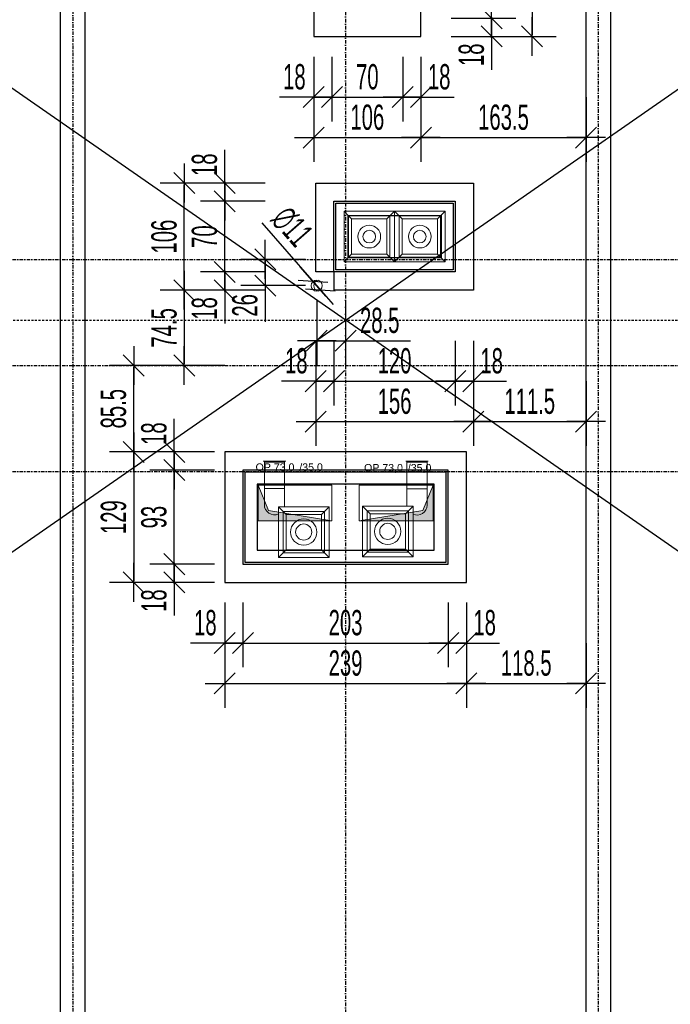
# Model space of a CAD drawing. Header units: millimetres. Extents: x 10513 to 15210, y -3009 to 1704.
# Tile 10 of 18: x 11888 to 12532, y -521 to 453. Entities that reach past the tile are written whole.
import ezdxf

# ---------------------------------------------------------------- set-up
doc = ezdxf.new("R2010")
doc.units = ezdxf.units.MM
doc.header["$LTSCALE"] = 10
doc.linetypes.add('MO', pattern=[0.7, 0.35, -0.17, 0.01, -0.17])
doc.linetypes.add('MP', pattern=[0.36, 0.2, -0.16])
for name, color, linetype in [('BA_wym', 1, 'Continuous'), ('BD_lpm', 1, 'MP'), ('BD_osm', 1, 'MO'), ('BD_wic', 1, 'Continuous'), ('BD_wig', 3, 'Continuous'), ('BD_wis', 2, 'Continuous')]:
    doc.layers.add(name, color=color, linetype=linetype)
doc.layers.add('Nowe_A-Przebicia_Nr_pióra__1', color=7, linetype='Continuous', lineweight=13)
doc.layers.add('Nowe_FLUID-WY_Nr_pióra__20', color=1, linetype='Continuous', lineweight=13)
doc.layers.add('Nowe_A-Przebicia_Nr_pióra__102', color=7, linetype='Continuous', lineweight=5, true_color=0xcccccc)
doc.styles.add('BIKWYM', font='bikromsw.shx', dxfattribs={"width": 0.6})
doc.styles.add('STYL_AUTOMATYCZNY_1', font='arial.ttf')
doc.dimstyles.new('BA_KR_100_cm', dxfattribs={"dimtxt": 25, "dimasz": 1.666667, "dimexe": 24, "dimexo": 0, "dimgap": 0, "dimtad": 0, "dimdec": 1, "dimrnd": 0.5, "dimzin": 9, "dimdsep": 46, "dimtxsty": 'BIKWYM', "dimblk": 'WYM-KR', "dimcen": 0, "dimdle": 20, "dimclrd": 256, "dimclre": 256, "dimclrt": 2, "dimadec": 0, "dimazin": 0, "dimtfac": 0.033333, "dimtdec": 1, "dimtmove": 0, "dimatfit": 3, "dimldrblk": 'WYM-KR', "dimfxl": 25, "dimfxlon": 1, "dimtvp": 0.8, "dimtolj": 1, "dimarcsym": 0})

# ---------------------------------------------------------------- blocks, each defined once
blk = doc.blocks.new('*T25')
at = {"layer": 'Nowe_A-Przebicia_Nr_pióra__1', "color": 7, "lineweight": 13, "insert": (0, 0.0111), "char_height": 0.075, "attachment_point": 8, "style": 'STYL_AUTOMATYCZNY_1'}
blk.add_mtext('\\A1;{\\pqc;\\pt0;\\fArial|b0|i0|c238|p0;\\W1.000000;OP 73,0\\fArial|b0|i0|c238|p0;\\W1.000000;\\A1{\\H.66x;\\S^  ;}\\fArial|b0|i0|c238|p0;\\W1.000000; /35,0\\fArial|b0|i0|c238|p0;\\W1.000000;\\A1{\\H.66x;\\S^  ;}\\fArial|b0|i0|c238|p0;\\W1.000000;\\fArial|b0|i0|c238|p0;\\W1.000000;\\A1{\\H.66x;\\S^  ;}}', dxfattribs=at)
blk = doc.blocks.new('WYM-KR')
at = {"color": 7, "linetype": 'ByBlock'}
blk.add_line((6.24, 6.24), (-6.24, -6.24), dxfattribs=at)
at = {"linetype": 'ByBlock'}
blk.add_line((11.52, 0), (-11.52, 0), dxfattribs=at)
blk = doc.blocks.new('*D252')
at = {"layer": 'BA_wym', "lineweight": -2}
for p, q in [((12090.74, -123.15), (12090.74, -187.15)), ((12108.74, -123.15), (12108.74, -187.15)), ((12089.08, -163.15), (12056.78, -163.15)), ((12090.74, -163.15), (12108.74, -163.15)), ((12110.41, -163.15), (12112.08, -163.15))]:
    blk.add_line(p, q, dxfattribs=at)
at = {"layer": 'Defpoints', "color": 0}
for p in [(12108.74, -85.15), (12090.74, -103.15), (12108.74, -163.15)]:
    blk.add_point(p, dxfattribs=at)
at = {"layer": 'BA_wym', "lineweight": -2, "xscale": 1.666666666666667, "yscale": 1.666666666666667, "zscale": 1.666666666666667}
blk.add_blockref('WYM-KR', (12090.74, -163.15), dxfattribs=at)
at = {"layer": 'BA_wym', "lineweight": -2, "xscale": 1.666666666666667, "yscale": 1.666666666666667, "zscale": 1.666666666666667, "rotation": 180}
blk.add_blockref('WYM-KR', (12108.74, -163.15), dxfattribs=at)
at = {"layer": 'BA_wym', "color": 2, "insert": (12071.54, -143.15), "char_height": 25, "attachment_point": 5, "style": 'BIKWYM'}
blk.add_mtext('\\A1;18', dxfattribs=at)
blk = doc.blocks.new('*D253')
at = {"layer": 'BA_wym', "lineweight": -2}
for p, q in [((12108.74, -123.15), (12108.74, -187.15)), ((12311.81, -123.15), (12311.81, -187.15)), ((12110.41, -163.15), (12310.14, -163.15))]:
    blk.add_line(p, q, dxfattribs=at)
at = {"layer": 'Defpoints', "color": 0}
for p in [(12108.74, -85.15), (12311.81, -83.15), (12311.81, -163.15)]:
    blk.add_point(p, dxfattribs=at)
at = {"layer": 'BA_wym', "lineweight": -2, "xscale": 1.666666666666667, "yscale": 1.666666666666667, "zscale": 1.666666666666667, "rotation": 180}
blk.add_blockref('WYM-KR', (12108.74, -163.15), dxfattribs=at)
at = {"layer": 'BA_wym', "lineweight": -2, "xscale": 1.666666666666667, "yscale": 1.666666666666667, "zscale": 1.666666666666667}
blk.add_blockref('WYM-KR', (12311.81, -163.15), dxfattribs=at)
at = {"layer": 'BA_wym', "color": 2, "insert": (12210.28, -143.15), "char_height": 25, "attachment_point": 5, "style": 'BIKWYM'}
blk.add_mtext('\\A1;203', dxfattribs=at)
blk = doc.blocks.new('*D254')
at = {"layer": 'BA_wym', "lineweight": -2}
for p, q in [((12311.81, -123.15), (12311.81, -187.15)), ((12329.81, -123.15), (12329.81, -187.15)), ((12310.14, -163.15), (12308.48, -163.15)), ((12311.81, -163.15), (12329.81, -163.15)), ((12331.48, -163.15), (12362.67, -163.15))]:
    blk.add_line(p, q, dxfattribs=at)
at = {"layer": 'Defpoints', "color": 0}
for p in [(12311.81, -83.15), (12329.81, -103.15), (12329.81, -163.15)]:
    blk.add_point(p, dxfattribs=at)
at = {"layer": 'BA_wym', "lineweight": -2, "xscale": 1.666666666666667, "yscale": 1.666666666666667, "zscale": 1.666666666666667}
blk.add_blockref('WYM-KR', (12311.81, -163.15), dxfattribs=at)
at = {"layer": 'BA_wym', "lineweight": -2, "xscale": 1.666666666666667, "yscale": 1.666666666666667, "zscale": 1.666666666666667, "rotation": 180}
blk.add_blockref('WYM-KR', (12329.81, -163.15), dxfattribs=at)
at = {"layer": 'BA_wym', "color": 2, "insert": (12347.9, -143.15), "char_height": 25, "attachment_point": 5, "style": 'BIKWYM'}
blk.add_mtext('\\A1;18', dxfattribs=at)
blk = doc.blocks.new('*D255')
at = {"layer": 'BA_wym', "lineweight": -2}
for p, q in [((12090.74, -163.15), (12090.74, -227.15)), ((12329.81, -163.15), (12329.81, -227.15)), ((12092.41, -203.15), (12328.14, -203.15))]:
    blk.add_line(p, q, dxfattribs=at)
at = {"layer": 'Defpoints', "color": 0}
for p in [(12090.74, -103.15), (12329.81, -103.15), (12329.81, -203.15)]:
    blk.add_point(p, dxfattribs=at)
at = {"layer": 'BA_wym', "lineweight": -2, "xscale": 1.666666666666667, "yscale": 1.666666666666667, "zscale": 1.666666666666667, "rotation": 180}
blk.add_blockref('WYM-KR', (12090.74, -203.15), dxfattribs=at)
at = {"layer": 'BA_wym', "lineweight": -2, "xscale": 1.666666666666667, "yscale": 1.666666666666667, "zscale": 1.666666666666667}
blk.add_blockref('WYM-KR', (12329.81, -203.15), dxfattribs=at)
at = {"layer": 'BA_wym', "color": 2, "insert": (12210.28, -183.15), "char_height": 25, "attachment_point": 5, "style": 'BIKWYM'}
blk.add_mtext('\\A1;239', dxfattribs=at)
blk = doc.blocks.new('*D256')
at = {"layer": 'BA_wym', "lineweight": -2}
for p, q in [((12329.81, -163.15), (12329.81, -227.15)), ((12448.28, -163.15), (12448.28, -227.15)), ((12331.48, -203.15), (12446.61, -203.15))]:
    blk.add_line(p, q, dxfattribs=at)
at = {"layer": 'Defpoints', "color": 0}
for p in [(12448.28, -71.68), (12329.81, -103.15), (12448.28, -203.15)]:
    blk.add_point(p, dxfattribs=at)
at = {"layer": 'BA_wym', "lineweight": -2, "xscale": 1.666666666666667, "yscale": 1.666666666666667, "zscale": 1.666666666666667, "rotation": 180}
blk.add_blockref('WYM-KR', (12329.81, -203.15), dxfattribs=at)
at = {"layer": 'BA_wym', "lineweight": -2, "xscale": 1.666666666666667, "yscale": 1.666666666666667, "zscale": 1.666666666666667}
blk.add_blockref('WYM-KR', (12448.28, -203.15), dxfattribs=at)
at = {"layer": 'BA_wym', "color": 2, "insert": (12389.04, -183.15), "char_height": 25, "attachment_point": 5, "style": 'BIKWYM'}
blk.add_mtext('\\A1;118.5', dxfattribs=at)
blk = doc.blocks.new('*D257')
at = {"layer": 'BA_wym', "lineweight": -2}
for p, q in [((12080.74, -85.15), (12016.74, -85.15)), ((12040.74, -83.48), (12040.74, -81.82)), ((12040.74, -85.15), (12040.74, -103.15)), ((12080.74, -103.15), (12016.74, -103.15)), ((12040.74, -104.82), (12040.74, -136.01))]:
    blk.add_line(p, q, dxfattribs=at)
at = {"layer": 'Defpoints', "color": 0}
for p in [(12080.74, -85.15), (12040.74, -103.15), (12080.74, -103.15)]:
    blk.add_point(p, dxfattribs=at)
at = {"layer": 'BA_wym', "lineweight": -2, "xscale": 1.666666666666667, "yscale": 1.666666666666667, "zscale": 1.666666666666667}
for p, rotation in [((12040.74, -85.15), 270), ((12040.74, -103.15), 90)]:
    blk.add_blockref('WYM-KR', p, dxfattribs=dict(at, rotation=rotation))
at = {"layer": 'BA_wym', "color": 2, "insert": (12020.74, -121.25), "char_height": 25, "attachment_point": 5, "rotation": 90, "style": 'BIKWYM'}
blk.add_mtext('\\A1;18', dxfattribs=at)
blk = doc.blocks.new('*D258')
at = {"layer": 'BA_wym', "lineweight": -2}
for p, q in [((12080.74, 7.85), (12016.74, 7.85)), ((12040.74, -83.48), (12040.74, 6.19)), ((12080.74, -85.15), (12016.74, -85.15))]:
    blk.add_line(p, q, dxfattribs=at)
at = {"layer": 'Defpoints', "color": 0}
for p in [(12040.74, 7.85), (12080.74, 7.85), (12080.74, -85.15)]:
    blk.add_point(p, dxfattribs=at)
at = {"layer": 'BA_wym', "lineweight": -2, "xscale": 1.666666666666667, "yscale": 1.666666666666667, "zscale": 1.666666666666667}
for p, rotation in [((12040.74, 7.85), 90), ((12040.74, -85.15), 270)]:
    blk.add_blockref('WYM-KR', p, dxfattribs=dict(at, rotation=rotation))
at = {"layer": 'BA_wym', "color": 2, "insert": (12020.74, -38.65), "char_height": 25, "attachment_point": 5, "rotation": 90, "style": 'BIKWYM'}
blk.add_mtext('\\A1;93', dxfattribs=at)
blk = doc.blocks.new('*D259')
at = {"layer": 'BA_wym', "lineweight": -2}
for p, q in [((12040.74, 27.52), (12040.74, 58.71)), ((12080.74, 25.85), (12016.74, 25.85)), ((12040.74, 7.85), (12040.74, 25.85)), ((12080.74, 7.85), (12016.74, 7.85)), ((12040.74, 6.19), (12040.74, 4.52))]:
    blk.add_line(p, q, dxfattribs=at)
at = {"layer": 'Defpoints', "color": 0}
for p in [(12040.74, 25.85), (12080.74, 25.85), (12080.74, 7.85)]:
    blk.add_point(p, dxfattribs=at)
at = {"layer": 'BA_wym', "lineweight": -2, "xscale": 1.666666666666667, "yscale": 1.666666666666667, "zscale": 1.666666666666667}
for p, rotation in [((12040.74, 25.85), 270), ((12040.74, 7.85), 90)]:
    blk.add_blockref('WYM-KR', p, dxfattribs=dict(at, rotation=rotation))
at = {"layer": 'BA_wym', "color": 2, "insert": (12020.74, 43.95), "char_height": 25, "attachment_point": 5, "rotation": 90, "style": 'BIKWYM'}
blk.add_mtext('\\A1;18', dxfattribs=at)
blk = doc.blocks.new('*D260')
at = {"layer": 'BA_wym', "lineweight": -2}
for p, q in [((12040.74, 25.85), (11976.74, 25.85)), ((12000.74, 24.19), (12000.74, -101.48)), ((12040.74, -103.15), (11976.74, -103.15))]:
    blk.add_line(p, q, dxfattribs=at)
at = {"layer": 'Defpoints', "color": 0}
for p in [(12040.74, 25.85), (12000.74, -103.15), (12040.74, -103.15)]:
    blk.add_point(p, dxfattribs=at)
at = {"layer": 'BA_wym', "lineweight": -2, "xscale": 1.666666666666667, "yscale": 1.666666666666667, "zscale": 1.666666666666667}
for p, rotation in [((12000.74, 25.85), 90), ((12000.74, -103.15), 270)]:
    blk.add_blockref('WYM-KR', p, dxfattribs=dict(at, rotation=rotation))
at = {"layer": 'BA_wym', "color": 2, "insert": (11980.74, -38.65), "char_height": 25, "attachment_point": 5, "rotation": 90, "style": 'BIKWYM'}
blk.add_mtext('\\A1;129', dxfattribs=at)
blk = doc.blocks.new('*D261')
at = {"layer": 'BA_wym', "lineweight": -2}
for p, q in [((12040.74, 111.35), (11976.74, 111.35)), ((12000.74, 27.52), (12000.74, 109.69)), ((12040.74, 25.85), (11976.74, 25.85))]:
    blk.add_line(p, q, dxfattribs=at)
at = {"layer": 'Defpoints', "color": 0}
for p in [(12000.74, 111.35), (12040.74, 111.35), (12040.74, 25.85)]:
    blk.add_point(p, dxfattribs=at)
at = {"layer": 'BA_wym', "lineweight": -2, "xscale": 1.666666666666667, "yscale": 1.666666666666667, "zscale": 1.666666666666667}
for p, rotation in [((12000.74, 111.35), 90), ((12000.74, 25.85), 270)]:
    blk.add_blockref('WYM-KR', p, dxfattribs=dict(at, rotation=rotation))
at = {"layer": 'BA_wym', "color": 2, "insert": (11980.74, 68.6), "char_height": 25, "attachment_point": 5, "rotation": 90, "style": 'BIKWYM'}
blk.add_mtext('\\A1;85.5', dxfattribs=at)
blk = doc.blocks.new('*D262')
at = {"layer": 'BA_wym', "lineweight": -2}
for p, q in [((12090.76, 205.51), (12090.76, 207.18)), ((12130.76, 203.85), (12066.76, 203.85)), ((12090.76, 203.85), (12090.76, 185.85)), ((12130.76, 185.85), (12066.76, 185.85)), ((12090.76, 184.18), (12090.76, 152.99))]:
    blk.add_line(p, q, dxfattribs=at)
at = {"layer": 'Defpoints', "color": 0}
for p in [(12130.76, 203.85), (12090.76, 185.85), (12130.76, 185.85)]:
    blk.add_point(p, dxfattribs=at)
at = {"layer": 'BA_wym', "lineweight": -2, "xscale": 1.666666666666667, "yscale": 1.666666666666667, "zscale": 1.666666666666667}
for p, rotation in [((12090.76, 203.85), 270), ((12090.76, 185.85), 90)]:
    blk.add_blockref('WYM-KR', p, dxfattribs=dict(at, rotation=rotation))
at = {"layer": 'BA_wym', "color": 2, "insert": (12070.76, 167.75), "char_height": 25, "attachment_point": 5, "rotation": 90, "style": 'BIKWYM'}
blk.add_mtext('\\A1;18', dxfattribs=at)
blk = doc.blocks.new('*D263')
at = {"layer": 'BA_wym', "lineweight": -2}
for p, q in [((12130.76, 273.85), (12066.76, 273.85)), ((12090.76, 205.51), (12090.76, 272.18)), ((12130.76, 203.85), (12066.76, 203.85))]:
    blk.add_line(p, q, dxfattribs=at)
at = {"layer": 'Defpoints', "color": 0}
for p in [(12090.76, 273.85), (12130.76, 273.85), (12130.76, 203.85)]:
    blk.add_point(p, dxfattribs=at)
at = {"layer": 'BA_wym', "lineweight": -2, "xscale": 1.666666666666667, "yscale": 1.666666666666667, "zscale": 1.666666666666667}
for p, rotation in [((12090.76, 273.85), 90), ((12090.76, 203.85), 270)]:
    blk.add_blockref('WYM-KR', p, dxfattribs=dict(at, rotation=rotation))
at = {"layer": 'BA_wym', "color": 2, "insert": (12070.76, 238.85), "char_height": 25, "attachment_point": 5, "rotation": 90, "style": 'BIKWYM'}
blk.add_mtext('\\A1;70', dxfattribs=at)
blk = doc.blocks.new('*D264')
at = {"layer": 'BA_wym', "lineweight": -2}
for p, q in [((12090.76, 293.51), (12090.76, 324.7)), ((12130.76, 291.85), (12066.76, 291.85)), ((12090.76, 273.85), (12090.76, 291.85)), ((12130.76, 273.85), (12066.76, 273.85)), ((12090.76, 272.18), (12090.76, 270.51))]:
    blk.add_line(p, q, dxfattribs=at)
at = {"layer": 'Defpoints', "color": 0}
for p in [(12090.76, 291.85), (12130.76, 291.85), (12130.76, 273.85)]:
    blk.add_point(p, dxfattribs=at)
at = {"layer": 'BA_wym', "lineweight": -2, "xscale": 1.666666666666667, "yscale": 1.666666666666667, "zscale": 1.666666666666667}
for p, rotation in [((12090.76, 291.85), 270), ((12090.76, 273.85), 90)]:
    blk.add_blockref('WYM-KR', p, dxfattribs=dict(at, rotation=rotation))
at = {"layer": 'BA_wym', "color": 2, "insert": (12070.76, 309.94), "char_height": 25, "attachment_point": 5, "rotation": 90, "style": 'BIKWYM'}
blk.add_mtext('\\A1;18', dxfattribs=at)
blk = doc.blocks.new('*D265')
at = {"layer": 'BA_wym', "lineweight": -2}
for p, q in [((12090.76, 291.85), (12026.76, 291.85)), ((12050.76, 187.51), (12050.76, 290.18)), ((12090.76, 185.85), (12026.76, 185.85))]:
    blk.add_line(p, q, dxfattribs=at)
at = {"layer": 'Defpoints', "color": 0}
for p in [(12050.76, 291.85), (12090.76, 291.85), (12090.76, 185.85)]:
    blk.add_point(p, dxfattribs=at)
at = {"layer": 'BA_wym', "lineweight": -2, "xscale": 1.666666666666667, "yscale": 1.666666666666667, "zscale": 1.666666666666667}
for p, rotation in [((12050.76, 291.85), 90), ((12050.76, 185.85), 270)]:
    blk.add_blockref('WYM-KR', p, dxfattribs=dict(at, rotation=rotation))
at = {"layer": 'BA_wym', "color": 2, "insert": (12030.76, 238.85), "char_height": 25, "attachment_point": 5, "rotation": 90, "style": 'BIKWYM'}
blk.add_mtext('\\A1;106', dxfattribs=at)
blk = doc.blocks.new('*D266')
at = {"layer": 'BA_wym', "lineweight": -2}
for p, q in [((12090.76, 185.85), (12026.76, 185.85)), ((12050.76, 184.18), (12050.76, 113.02)), ((12090.76, 111.35), (12026.76, 111.35))]:
    blk.add_line(p, q, dxfattribs=at)
at = {"layer": 'Defpoints', "color": 0}
for p in [(12090.76, 185.85), (12050.76, 111.35), (12090.76, 111.35)]:
    blk.add_point(p, dxfattribs=at)
at = {"layer": 'BA_wym', "lineweight": -2, "xscale": 1.666666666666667, "yscale": 1.666666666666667, "zscale": 1.666666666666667}
for p, rotation in [((12050.76, 185.85), 90), ((12050.76, 111.35), 270)]:
    blk.add_blockref('WYM-KR', p, dxfattribs=dict(at, rotation=rotation))
at = {"layer": 'BA_wym', "color": 2, "insert": (12030.76, 148.6), "char_height": 25, "attachment_point": 5, "rotation": 90, "style": 'BIKWYM'}
blk.add_mtext('\\A1;74.5', dxfattribs=at)
blk = doc.blocks.new('*D267')
at = {"layer": 'BA_wym', "lineweight": -2}
for p, q in [((12170.76, 216.35), (12106.76, 216.35)), ((12130.76, 218.02), (12130.76, 219.69)), ((12130.76, 216.35), (12130.76, 190.35)), ((12170.76, 190.35), (12106.76, 190.35)), ((12130.76, 188.69), (12130.76, 154.64))]:
    blk.add_line(p, q, dxfattribs=at)
at = {"layer": 'Defpoints', "color": 0}
for p in [(12170.76, 216.35), (12130.76, 190.35), (12176.28, 190.35)]:
    blk.add_point(p, dxfattribs=at)
at = {"layer": 'BA_wym', "lineweight": -2, "xscale": 1.666666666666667, "yscale": 1.666666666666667, "zscale": 1.666666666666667}
for p, rotation in [((12130.76, 216.35), 270), ((12130.76, 190.35), 90)]:
    blk.add_blockref('WYM-KR', p, dxfattribs=dict(at, rotation=rotation))
at = {"layer": 'BA_wym', "color": 2, "insert": (12110.76, 170.83), "char_height": 25, "attachment_point": 5, "rotation": 90, "style": 'BIKWYM'}
blk.add_mtext('\\A1;26', dxfattribs=at)
blk = doc.blocks.new('*D268')
at = {"layer": 'BA_wym', "lineweight": -2}
for p, q in [((12180.76, 135.85), (12180.76, 71.85)), ((12198.76, 135.85), (12198.76, 71.85)), ((12179.09, 95.85), (12146.79, 95.85)), ((12180.76, 95.85), (12198.76, 95.85)), ((12200.42, 95.85), (12202.09, 95.85))]:
    blk.add_line(p, q, dxfattribs=at)
at = {"layer": 'Defpoints', "color": 0}
for p in [(12180.76, 163.85), (12198.76, 163.85), (12198.76, 95.85)]:
    blk.add_point(p, dxfattribs=at)
at = {"layer": 'BA_wym', "lineweight": -2, "xscale": 1.666666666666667, "yscale": 1.666666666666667, "zscale": 1.666666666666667}
blk.add_blockref('WYM-KR', (12180.76, 95.85), dxfattribs=at)
at = {"layer": 'BA_wym', "lineweight": -2, "xscale": 1.666666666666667, "yscale": 1.666666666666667, "zscale": 1.666666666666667, "rotation": 180}
blk.add_blockref('WYM-KR', (12198.76, 95.85), dxfattribs=at)
at = {"layer": 'BA_wym', "color": 2, "insert": (12161.56, 115.85), "char_height": 25, "attachment_point": 5, "style": 'BIKWYM'}
blk.add_mtext('\\A1;18', dxfattribs=at)
blk = doc.blocks.new('*D269')
at = {"layer": 'BA_wym', "lineweight": -2}
for p, q in [((12198.76, 135.85), (12198.76, 71.85)), ((12318.76, 135.85), (12318.76, 71.85)), ((12200.42, 95.85), (12317.09, 95.85))]:
    blk.add_line(p, q, dxfattribs=at)
at = {"layer": 'Defpoints', "color": 0}
for p in [(12198.76, 163.85), (12318.76, 163.85), (12318.76, 95.85)]:
    blk.add_point(p, dxfattribs=at)
at = {"layer": 'BA_wym', "lineweight": -2, "xscale": 1.666666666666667, "yscale": 1.666666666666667, "zscale": 1.666666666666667, "rotation": 180}
blk.add_blockref('WYM-KR', (12198.76, 95.85), dxfattribs=at)
at = {"layer": 'BA_wym', "lineweight": -2, "xscale": 1.666666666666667, "yscale": 1.666666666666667, "zscale": 1.666666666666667}
blk.add_blockref('WYM-KR', (12318.76, 95.85), dxfattribs=at)
at = {"layer": 'BA_wym', "color": 2, "insert": (12258.76, 115.85), "char_height": 25, "attachment_point": 5, "style": 'BIKWYM'}
blk.add_mtext('\\A1;120', dxfattribs=at)
blk = doc.blocks.new('*D270')
at = {"layer": 'BA_wym', "lineweight": -2}
for p, q in [((12318.76, 135.85), (12318.76, 71.85)), ((12336.76, 135.85), (12336.76, 71.85)), ((12317.09, 95.85), (12315.42, 95.85)), ((12318.76, 95.85), (12336.76, 95.85)), ((12338.42, 95.85), (12369.61, 95.85))]:
    blk.add_line(p, q, dxfattribs=at)
at = {"layer": 'Defpoints', "color": 0}
for p in [(12318.76, 163.85), (12336.76, 145.85), (12336.76, 95.85)]:
    blk.add_point(p, dxfattribs=at)
at = {"layer": 'BA_wym', "lineweight": -2, "xscale": 1.666666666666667, "yscale": 1.666666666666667, "zscale": 1.666666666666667}
blk.add_blockref('WYM-KR', (12318.76, 95.85), dxfattribs=at)
at = {"layer": 'BA_wym', "lineweight": -2, "xscale": 1.666666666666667, "yscale": 1.666666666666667, "zscale": 1.666666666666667, "rotation": 180}
blk.add_blockref('WYM-KR', (12336.76, 95.85), dxfattribs=at)
at = {"layer": 'BA_wym', "color": 2, "insert": (12354.85, 115.85), "char_height": 25, "attachment_point": 5, "style": 'BIKWYM'}
blk.add_mtext('\\A1;18', dxfattribs=at)
blk = doc.blocks.new('*D271')
at = {"layer": 'BA_wym', "lineweight": -2}
for p, q in [((12180.76, 95.85), (12180.76, 31.85)), ((12336.76, 95.85), (12336.76, 31.85)), ((12182.42, 55.85), (12335.09, 55.85))]:
    blk.add_line(p, q, dxfattribs=at)
at = {"layer": 'Defpoints', "color": 0}
for p in [(12180.76, 163.85), (12336.76, 145.85), (12336.76, 55.85)]:
    blk.add_point(p, dxfattribs=at)
at = {"layer": 'BA_wym', "lineweight": -2, "xscale": 1.666666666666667, "yscale": 1.666666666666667, "zscale": 1.666666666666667, "rotation": 180}
blk.add_blockref('WYM-KR', (12180.76, 55.85), dxfattribs=at)
at = {"layer": 'BA_wym', "lineweight": -2, "xscale": 1.666666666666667, "yscale": 1.666666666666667, "zscale": 1.666666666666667}
blk.add_blockref('WYM-KR', (12336.76, 55.85), dxfattribs=at)
at = {"layer": 'BA_wym', "color": 2, "insert": (12258.76, 75.85), "char_height": 25, "attachment_point": 5, "style": 'BIKWYM'}
blk.add_mtext('\\A1;156', dxfattribs=at)
blk = doc.blocks.new('*D272')
at = {"layer": 'BA_wym', "lineweight": -2}
for p, q in [((12336.76, 95.85), (12336.76, 31.85)), ((12448.28, 95.85), (12448.28, 31.85)), ((12338.42, 55.85), (12446.61, 55.85))]:
    blk.add_line(p, q, dxfattribs=at)
at = {"layer": 'Defpoints', "color": 0}
for p in [(12336.76, 145.85), (12448.28, 143.69), (12448.28, 55.85)]:
    blk.add_point(p, dxfattribs=at)
at = {"layer": 'BA_wym', "lineweight": -2, "xscale": 1.666666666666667, "yscale": 1.666666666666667, "zscale": 1.666666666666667, "rotation": 180}
blk.add_blockref('WYM-KR', (12336.76, 55.85), dxfattribs=at)
at = {"layer": 'BA_wym', "lineweight": -2, "xscale": 1.666666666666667, "yscale": 1.666666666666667, "zscale": 1.666666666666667}
blk.add_blockref('WYM-KR', (12448.28, 55.85), dxfattribs=at)
at = {"layer": 'BA_wym', "color": 2, "insert": (12392.52, 75.85), "char_height": 25, "attachment_point": 5, "style": 'BIKWYM'}
blk.add_mtext('\\A1;111.5', dxfattribs=at)
blk = doc.blocks.new('*D273')
at = {"layer": 'BA_wym', "lineweight": -2}
for p, q in [((12181.78, 175.85), (12181.78, 111.85)), ((12210.28, 175.85), (12210.28, 111.85)), ((12180.11, 135.85), (12178.44, 135.85)), ((12181.78, 135.85), (12210.28, 135.85)), ((12211.94, 135.85), (12274.56, 135.85))]:
    blk.add_line(p, q, dxfattribs=at)
at = {"layer": 'Defpoints', "color": 0}
for p in [(12210.28, 185.85), (12181.78, 184.85), (12210.28, 135.85)]:
    blk.add_point(p, dxfattribs=at)
at = {"layer": 'BA_wym', "lineweight": -2, "xscale": 1.666666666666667, "yscale": 1.666666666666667, "zscale": 1.666666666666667}
blk.add_blockref('WYM-KR', (12181.78, 135.85), dxfattribs=at)
at = {"layer": 'BA_wym', "lineweight": -2, "xscale": 1.666666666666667, "yscale": 1.666666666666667, "zscale": 1.666666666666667, "rotation": 180}
blk.add_blockref('WYM-KR', (12210.28, 135.85), dxfattribs=at)
at = {"layer": 'BA_wym', "color": 2, "insert": (12244.09, 155.85), "char_height": 25, "attachment_point": 5, "style": 'BIKWYM'}
blk.add_mtext('\\A1;28.5', dxfattribs=at)
blk = doc.blocks.new('*D274')
at = {"layer": 'BA_wym', "lineweight": -2}
for p, q in [((12127.57, 252.41), (12177.06, 195.75)), ((12185.39, 186.21), (12178.16, 194.49)), ((12186.49, 184.95), (12187.59, 183.7))]:
    blk.add_line(p, q, dxfattribs=at)
at = {"layer": 'Defpoints', "color": 0}
for p in [(12178.16, 194.49), (12185.39, 186.21)]:
    blk.add_point(p, dxfattribs=at)
at = {"layer": 'BA_wym', "lineweight": -2, "xscale": 1.666666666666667, "yscale": 1.666666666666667, "zscale": 1.666666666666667}
for p, rotation in [((12178.16, 194.49), 311.1377851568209), ((12185.39, 186.21), 131.137785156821)]:
    blk.add_blockref('WYM-KR', p, dxfattribs=dict(at, rotation=rotation))
at = {"layer": 'BA_wym', "color": 2, "insert": (12157.36, 248.71), "char_height": 25, "attachment_point": 5, "rotation": 311.13779, "style": 'BIKWYM'}
blk.add_mtext('\\A1;∅11', dxfattribs=at)
blk = doc.blocks.new('*D275')
at = {"layer": 'BA_wym', "lineweight": -2}
for p, q in [((12178.83, 416.8), (12178.83, 352.8)), ((12196.83, 416.8), (12196.83, 352.8)), ((12177.16, 376.8), (12144.86, 376.8)), ((12178.83, 376.8), (12196.83, 376.8)), ((12198.49, 376.8), (12200.16, 376.8))]:
    blk.add_line(p, q, dxfattribs=at)
at = {"layer": 'Defpoints', "color": 0}
for p in [(12196.83, 444.8), (12178.83, 426.8), (12196.83, 376.8)]:
    blk.add_point(p, dxfattribs=at)
at = {"layer": 'BA_wym', "lineweight": -2, "xscale": 1.666666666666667, "yscale": 1.666666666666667, "zscale": 1.666666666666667}
blk.add_blockref('WYM-KR', (12178.83, 376.8), dxfattribs=at)
at = {"layer": 'BA_wym', "lineweight": -2, "xscale": 1.666666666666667, "yscale": 1.666666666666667, "zscale": 1.666666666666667, "rotation": 180}
blk.add_blockref('WYM-KR', (12196.83, 376.8), dxfattribs=at)
at = {"layer": 'BA_wym', "color": 2, "insert": (12159.63, 396.8), "char_height": 25, "attachment_point": 5, "style": 'BIKWYM'}
blk.add_mtext('\\A1;18', dxfattribs=at)
blk = doc.blocks.new('*D276')
at = {"layer": 'BA_wym', "lineweight": -2}
for p, q in [((12196.83, 416.8), (12196.83, 352.8)), ((12266.83, 416.8), (12266.83, 352.8)), ((12198.49, 376.8), (12265.16, 376.8))]:
    blk.add_line(p, q, dxfattribs=at)
at = {"layer": 'Defpoints', "color": 0}
for p in [(12196.83, 444.8), (12266.83, 444.8), (12266.83, 376.8)]:
    blk.add_point(p, dxfattribs=at)
at = {"layer": 'BA_wym', "lineweight": -2, "xscale": 1.666666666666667, "yscale": 1.666666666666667, "zscale": 1.666666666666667, "rotation": 180}
blk.add_blockref('WYM-KR', (12196.83, 376.8), dxfattribs=at)
at = {"layer": 'BA_wym', "lineweight": -2, "xscale": 1.666666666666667, "yscale": 1.666666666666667, "zscale": 1.666666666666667}
blk.add_blockref('WYM-KR', (12266.83, 376.8), dxfattribs=at)
at = {"layer": 'BA_wym', "color": 2, "insert": (12231.83, 396.8), "char_height": 25, "attachment_point": 5, "style": 'BIKWYM'}
blk.add_mtext('\\A1;70', dxfattribs=at)
blk = doc.blocks.new('*D277')
at = {"layer": 'BA_wym', "lineweight": -2}
for p, q in [((12266.83, 416.8), (12266.83, 352.8)), ((12284.83, 416.8), (12284.83, 352.8)), ((12265.16, 376.8), (12263.49, 376.8)), ((12266.83, 376.8), (12284.83, 376.8)), ((12286.49, 376.8), (12317.68, 376.8))]:
    blk.add_line(p, q, dxfattribs=at)
at = {"layer": 'Defpoints', "color": 0}
for p in [(12266.83, 444.8), (12284.83, 426.8), (12284.83, 376.8)]:
    blk.add_point(p, dxfattribs=at)
at = {"layer": 'BA_wym', "lineweight": -2, "xscale": 1.666666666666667, "yscale": 1.666666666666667, "zscale": 1.666666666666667}
blk.add_blockref('WYM-KR', (12266.83, 376.8), dxfattribs=at)
at = {"layer": 'BA_wym', "lineweight": -2, "xscale": 1.666666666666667, "yscale": 1.666666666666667, "zscale": 1.666666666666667, "rotation": 180}
blk.add_blockref('WYM-KR', (12284.83, 376.8), dxfattribs=at)
at = {"layer": 'BA_wym', "color": 2, "insert": (12302.92, 396.8), "char_height": 25, "attachment_point": 5, "style": 'BIKWYM'}
blk.add_mtext('\\A1;18', dxfattribs=at)
blk = doc.blocks.new('*D278')
at = {"layer": 'BA_wym', "lineweight": -2}
for p, q in [((12178.83, 376.8), (12178.83, 312.8)), ((12284.83, 376.8), (12284.83, 312.8)), ((12180.49, 336.8), (12283.16, 336.8))]:
    blk.add_line(p, q, dxfattribs=at)
at = {"layer": 'Defpoints', "color": 0}
for p in [(12178.83, 426.8), (12284.83, 426.8), (12284.83, 336.8)]:
    blk.add_point(p, dxfattribs=at)
at = {"layer": 'BA_wym', "lineweight": -2, "xscale": 1.666666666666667, "yscale": 1.666666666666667, "zscale": 1.666666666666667, "rotation": 180}
blk.add_blockref('WYM-KR', (12178.83, 336.8), dxfattribs=at)
at = {"layer": 'BA_wym', "lineweight": -2, "xscale": 1.666666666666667, "yscale": 1.666666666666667, "zscale": 1.666666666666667}
blk.add_blockref('WYM-KR', (12284.83, 336.8), dxfattribs=at)
at = {"layer": 'BA_wym', "color": 2, "insert": (12231.83, 356.8), "char_height": 25, "attachment_point": 5, "style": 'BIKWYM'}
blk.add_mtext('\\A1;106', dxfattribs=at)
blk = doc.blocks.new('*D279')
at = {"layer": 'BA_wym', "lineweight": -2}
for p, q in [((12284.83, 376.8), (12284.83, 312.8)), ((12448.28, 376.8), (12448.28, 312.8)), ((12286.49, 336.8), (12446.61, 336.8))]:
    blk.add_line(p, q, dxfattribs=at)
at = {"layer": 'Defpoints', "color": 0}
for p in [(12284.83, 426.8), (12448.28, 381.92), (12448.28, 336.8)]:
    blk.add_point(p, dxfattribs=at)
at = {"layer": 'BA_wym', "lineweight": -2, "xscale": 1.666666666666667, "yscale": 1.666666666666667, "zscale": 1.666666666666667, "rotation": 180}
blk.add_blockref('WYM-KR', (12284.83, 336.8), dxfattribs=at)
at = {"layer": 'BA_wym', "lineweight": -2, "xscale": 1.666666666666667, "yscale": 1.666666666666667, "zscale": 1.666666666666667}
blk.add_blockref('WYM-KR', (12448.28, 336.8), dxfattribs=at)
at = {"layer": 'BA_wym', "color": 2, "insert": (12366.55, 356.8), "char_height": 25, "attachment_point": 5, "style": 'BIKWYM'}
blk.add_mtext('\\A1;163.5', dxfattribs=at)
blk = doc.blocks.new('*D280')
at = {"layer": 'BA_wym', "lineweight": -2}
for p, q in [((12354.83, 456.47), (12354.83, 458.13)), ((12314.83, 454.8), (12378.83, 454.8)), ((12354.83, 454.8), (12354.83, 436.8)), ((12314.83, 436.8), (12378.83, 436.8)), ((12354.83, 435.13), (12354.83, 403.94))]:
    blk.add_line(p, q, dxfattribs=at)
at = {"layer": 'Defpoints', "color": 0}
for p in [(12314.83, 454.8), (12314.83, 436.8), (12354.83, 436.8)]:
    blk.add_point(p, dxfattribs=at)
at = {"layer": 'BA_wym', "lineweight": -2, "xscale": 1.666666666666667, "yscale": 1.666666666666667, "zscale": 1.666666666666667}
for p, rotation in [((12354.83, 454.8), 270), ((12354.83, 436.8), 90)]:
    blk.add_blockref('WYM-KR', p, dxfattribs=dict(at, rotation=rotation))
at = {"layer": 'BA_wym', "color": 2, "insert": (12334.83, 418.71), "char_height": 25, "attachment_point": 5, "rotation": 90, "style": 'BIKWYM'}
blk.add_mtext('\\A1;18', dxfattribs=at)
blk = doc.blocks.new('*D281')
at = {"layer": 'BA_wym', "lineweight": -2}
for p, q in [((12314.83, 524.8), (12378.83, 524.8)), ((12354.83, 456.47), (12354.83, 523.13)), ((12314.83, 454.8), (12378.83, 454.8))]:
    blk.add_line(p, q, dxfattribs=at)
at = {"layer": 'Defpoints', "color": 0}
for p in [(12314.83, 524.8), (12354.83, 524.8), (12314.83, 454.8)]:
    blk.add_point(p, dxfattribs=at)
at = {"layer": 'BA_wym', "lineweight": -2, "xscale": 1.666666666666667, "yscale": 1.666666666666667, "zscale": 1.666666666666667}
for p, rotation in [((12354.83, 524.8), 90), ((12354.83, 454.8), 270)]:
    blk.add_blockref('WYM-KR', p, dxfattribs=dict(at, rotation=rotation))
at = {"layer": 'BA_wym', "color": 2, "insert": (12334.83, 489.8), "char_height": 25, "attachment_point": 5, "rotation": 90, "style": 'BIKWYM'}
blk.add_mtext('\\A1;70', dxfattribs=at)
blk = doc.blocks.new('*D287')
at = {"layer": 'BA_wym', "lineweight": -2}
for p, q in [((12354.83, 542.8), (12418.83, 542.8)), ((12394.83, 541.13), (12394.83, 438.47)), ((12354.83, 436.8), (12418.83, 436.8))]:
    blk.add_line(p, q, dxfattribs=at)
at = {"layer": 'Defpoints', "color": 0}
for p in [(12354.83, 542.8), (12354.83, 436.8), (12394.83, 436.8)]:
    blk.add_point(p, dxfattribs=at)
at = {"layer": 'BA_wym', "lineweight": -2, "xscale": 1.666666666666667, "yscale": 1.666666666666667, "zscale": 1.666666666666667}
for p, rotation in [((12394.83, 542.8), 90), ((12394.83, 436.8), 270)]:
    blk.add_blockref('WYM-KR', p, dxfattribs=dict(at, rotation=rotation))
at = {"layer": 'BA_wym', "color": 2, "insert": (12374.83, 489.8), "char_height": 25, "attachment_point": 5, "rotation": 90, "style": 'BIKWYM'}
blk.add_mtext('\\A1;106', dxfattribs=at)

msp = doc.modelspace()

# ---------------------------------------------------------------- hatches: boundary and pattern name
at = {"layer": 'Nowe_A-Przebicia_Nr_pióra__102', "linetype": 'Continuous', "lineweight": 5}
for points in [[(12196.78, -42.15), (12123.74, -42.15), (12123.74, -7.15), (12133.96, -31.93)], [(12223.78, -42.15), (12296.81, -42.15), (12296.81, -7.15), (12286.59, -31.93)]]:
    msp.add_hatch(color=9, dxfattribs=at).paths.add_polyline_path(points)

# ---------------------------------------------------------------- linework, layer by layer
at = {"layer": 'BD_lpm'}
msp.add_lwpolyline([(11337.78, 156.35), (13081.31, 156.35)], dxfattribs=at)
at = {"layer": 'BD_osm'}
for points in [[(12210.28, 1462.29), (12210.28, -1247.15)], [(10627.78, 216.35), (13792.78, 216.35)], [(10627.78, 111.35), (13792.78, 111.35)], [(10627.78, 6.35), (13792.78, 6.35)]]:
    msp.add_lwpolyline(points, dxfattribs=at)
at = {"layer": 'BD_osm', "color": 1}
for points in [[(11940.28, 1043.85), (11940.28, -731.15)], [(12460.28, 1043.85), (12460.28, -731.15)]]:
    msp.add_lwpolyline(points, dxfattribs=at)
at = {"layer": 'BD_wic', "color": 1}
for points in [[(10932.78, -731.15), (13487.78, 1043.85)], [(13487.78, -731.15), (10932.78, 1043.85)]]:
    msp.add_lwpolyline(points, dxfattribs=at)
at = {"layer": 'BD_wic', "color": 9}
for points in [[(12200.76, 271.85), (12316.76, 271.85), (12316.76, 205.85), (12200.76, 205.85)], [(12212.76, 259.85), (12304.76, 259.85), (12304.76, 217.85), (12212.76, 217.85)], [(12110.74, -83.15), (12309.81, -83.15), (12309.81, 5.85), (12110.74, 5.85)], [(12122.74, -71.15), (12297.81, -71.15), (12297.81, -6.15), (12122.74, -6.15)]]:
    msp.add_lwpolyline(points, close=True, dxfattribs=at)
at = {"layer": 'BD_wig'}
for points in [[(12448.28, 1043.85), (12472.28, 1043.85), (12472.28, -731.15), (12448.28, -731.15)], [(11928.28, 540.85), (11952.28, 540.85), (11952.28, -731.15), (11928.28, -731.15)]]:
    msp.add_lwpolyline(points, close=True, dxfattribs=at)
at = {"layer": 'BD_wis'}
for points in [[(12178.83, 540.85), (12178.83, 436.8), (12284.83, 436.8), (12284.83, 542.8), (12242.83, 542.8)], [(12180.76, 203.85), (12180.76, 291.85), (12336.76, 291.85), (12336.76, 185.85), (12198.76, 185.85)], [(12198.76, 203.85), (12180.76, 203.85)], [(12198.76, 203.85), (12198.76, 185.85)]]:
    msp.add_lwpolyline(points, dxfattribs=at)
for points in [[(12198.76, 273.85), (12318.76, 273.85), (12318.76, 203.85), (12198.76, 203.85)], [(12090.74, -103.15), (12329.81, -103.15), (12329.81, 25.85), (12090.74, 25.85)], [(12108.74, -85.15), (12311.81, -85.15), (12311.81, 7.85), (12108.74, 7.85)]]:
    msp.add_lwpolyline(points, close=True, dxfattribs=at)
at = {"layer": 'Nowe_A-Przebicia_Nr_pióra__1', "color": 9, "linetype": 'Continuous', "lineweight": 13}
for p, q in [((12133.96, -31.93), (12123.74, -7.15)), ((12123.74, -7.15), (12196.78, -7.15)), ((12123.74, -42.15), (12123.74, -7.15)), ((12196.78, -7.15), (12196.78, -42.15)), ((12296.81, -7.15), (12223.78, -7.15)), ((12223.78, -7.15), (12223.78, -42.15)), ((12286.59, -31.93), (12296.81, -7.15)), ((12296.81, -42.15), (12296.81, -7.15)), ((12196.78, -42.15), (12133.96, -31.93)), ((12223.78, -42.15), (12286.59, -31.93)), ((12196.78, -42.15), (12123.74, -42.15)), ((12223.78, -42.15), (12296.81, -42.15))]:
    msp.add_line(p, q, dxfattribs=at)
at = {"layer": 'Nowe_A-Przebicia_Nr_pióra__1', "color": 7, "linetype": 'Continuous', "lineweight": 13}
msp.add_circle((12181.78, 190.35), 5.5, dxfattribs=at)
msp.add_arc((12184.32, 190.35), 5.5, 103.38916, 256.61084, dxfattribs=at)
at = {"layer": 'Nowe_FLUID-WY_Nr_pióra__20', "color": 9, "linetype": 'Continuous', "lineweight": 13}
for p, q in [((12213.26, 259.35), (12208.76, 263.85)), ((12208.76, 263.85), (12208.76, 213.85)), ((12258.76, 263.85), (12208.76, 263.85)), ((12254.26, 259.35), (12258.76, 263.85)), ((12263.26, 259.35), (12258.76, 263.85)), ((12258.76, 263.85), (12258.76, 213.85)), ((12308.76, 263.85), (12258.76, 263.85)), ((12258.76, 213.85), (12258.76, 263.85)), ((12304.26, 259.35), (12308.76, 263.85)), ((12308.76, 213.85), (12308.76, 263.85)), ((12213.26, 218.35), (12213.26, 259.35)), ((12213.26, 259.35), (12216.26, 256.35)), ((12213.26, 259.35), (12254.26, 259.35)), ((12216.26, 221.35), (12216.26, 256.35)), ((12216.26, 256.35), (12251.26, 256.35)), ((12251.26, 256.35), (12254.26, 259.35)), ((12251.26, 256.35), (12251.26, 221.35)), ((12254.26, 259.35), (12254.26, 218.35)), ((12263.26, 218.35), (12263.26, 259.35)), ((12263.26, 259.35), (12266.26, 256.35)), ((12263.26, 259.35), (12304.26, 259.35)), ((12266.26, 221.35), (12266.26, 256.35)), ((12266.26, 256.35), (12301.26, 256.35)), ((12301.26, 256.35), (12304.26, 259.35)), ((12301.26, 256.35), (12301.26, 221.35)), ((12304.26, 259.35), (12304.26, 218.35)), ((12208.76, 213.85), (12213.26, 218.35)), ((12216.26, 221.35), (12213.26, 218.35)), ((12254.26, 218.35), (12213.26, 218.35)), ((12251.26, 221.35), (12216.26, 221.35)), ((12251.26, 221.35), (12254.26, 218.35)), ((12254.26, 218.35), (12258.76, 213.85)), ((12258.76, 213.85), (12263.26, 218.35)), ((12266.26, 221.35), (12263.26, 218.35)), ((12304.26, 218.35), (12263.26, 218.35)), ((12301.26, 221.35), (12266.26, 221.35)), ((12301.26, 221.35), (12304.26, 218.35)), ((12304.26, 218.35), (12308.76, 213.85)), ((12208.76, 213.85), (12258.76, 213.85)), ((12258.76, 213.85), (12308.76, 213.85)), ((12128.84, 16.85), (12129.94, 16.85)), ((12129.94, 16.85), (12149.89, 16.85)), ((12129.94, 16.85), (12129.94, 15.75)), ((12129.94, 15.79), (12129.94, -10.31)), ((12130.13, 15.79), (12130.02, 15.79)), ((12130.13, 15.75), (12130.54, 15.75)), ((12130.88, 15.79), (12130.54, 15.79)), ((12130.88, 15.75), (12131.55, 15.75)), ((12132.07, 15.79), (12131.55, 15.79)), ((12132.07, 15.75), (12132.99, 15.75)), ((12133.66, 15.79), (12132.99, 15.79)), ((12133.66, 15.75), (12134.82, 15.75)), ((12135.57, 15.79), (12134.82, 15.79)), ((12135.57, 15.75), (12137, 15.75)), ((12137.7, 15.79), (12137, 15.79)), ((12137.7, 15.75), (12142.19, 15.75)), ((12142.89, 15.79), (12142.19, 15.79)), ((12142.89, 15.75), (12144.32, 15.75)), ((12145.07, 15.79), (12144.32, 15.79)), ((12145.07, 15.75), (12146.23, 15.75)), ((12146.9, 15.79), (12146.23, 15.79)), ((12146.9, 15.75), (12147.82, 15.75)), ((12148.34, 15.79), (12147.82, 15.79)), ((12148.34, 15.75), (12149.01, 15.75)), ((12149.35, 15.79), (12149.01, 15.79)), ((12149.35, 15.75), (12149.76, 15.75)), ((12149.87, 15.79), (12149.76, 15.79)), ((12149.89, 16.85), (12151.04, 16.85)), ((12149.94, 15.75), (12149.94, 16.85)), ((12149.94, -10.31), (12149.94, 15.79)), ((12269.92, 16.85), (12271.02, 16.85)), ((12271.02, 16.85), (12290.97, 16.85)), ((12271.02, 16.85), (12271.02, 15.75)), ((12271.02, 15.74), (12271.02, -10.56)), ((12271.08, 15.75), (12290.97, 15.75)), ((12290.95, 15.74), (12271.09, 15.74)), ((12290.97, 16.85), (12292.12, 16.85)), ((12291.02, 15.75), (12291.02, 16.85)), ((12291.02, -10.56), (12291.02, 15.74)), ((12129.94, -10.33), (12129.94, -26.33)), ((12129.95, -10.33), (12149.93, -10.33)), ((12130.02, -10.31), (12149.87, -10.31)), ((12149.94, -26.33), (12149.94, -10.33)), ((12271.02, -10.58), (12271.02, -26.58)), ((12271.03, -10.58), (12291.01, -10.58)), ((12291.02, -26.58), (12291.02, -10.58)), ((12148.41, -32.9), (12143.91, -28.4)), ((12143.91, -28.4), (12143.91, -78.4)), ((12193.91, -28.4), (12143.91, -28.4)), ((12189.41, -32.9), (12193.91, -28.4)), ((12193.91, -78.4), (12193.91, -28.4)), ((12231.55, -32.25), (12227.05, -27.75)), ((12227.05, -27.75), (12227.05, -77.75)), ((12277.05, -27.75), (12227.05, -27.75)), ((12272.55, -32.25), (12277.05, -27.75)), ((12277.05, -77.75), (12277.05, -27.75)), ((12148.41, -73.9), (12148.41, -32.9)), ((12148.41, -32.9), (12151.41, -35.9)), ((12148.41, -32.9), (12189.41, -32.9)), ((12151.41, -70.9), (12151.41, -35.9)), ((12151.41, -35.9), (12186.41, -35.9)), ((12186.41, -35.9), (12189.41, -32.9)), ((12186.41, -35.9), (12186.41, -70.9)), ((12189.41, -32.9), (12189.41, -73.9)), ((12231.55, -73.25), (12231.55, -32.25)), ((12231.55, -32.25), (12234.55, -35.25)), ((12231.55, -32.25), (12272.55, -32.25)), ((12234.55, -70.25), (12234.55, -35.25)), ((12234.55, -35.25), (12269.55, -35.25)), ((12269.55, -35.25), (12272.55, -32.25)), ((12269.55, -35.25), (12269.55, -70.25)), ((12272.55, -32.25), (12272.55, -73.25)), ((12143.91, -78.4), (12148.41, -73.9)), ((12151.41, -70.9), (12148.41, -73.9)), ((12189.41, -73.9), (12148.41, -73.9)), ((12186.41, -70.9), (12151.41, -70.9)), ((12186.41, -70.9), (12189.41, -73.9)), ((12189.41, -73.9), (12193.91, -78.4)), ((12227.05, -77.75), (12231.55, -73.25)), ((12227.05, -77.75), (12277.05, -77.75)), ((12234.55, -70.25), (12231.55, -73.25)), ((12272.55, -73.25), (12231.55, -73.25)), ((12269.55, -70.25), (12234.55, -70.25)), ((12269.55, -70.25), (12272.55, -73.25)), ((12272.55, -73.25), (12277.05, -77.75)), ((12143.91, -78.4), (12193.91, -78.4))]:
    msp.add_line(p, q, dxfattribs=at)
for centre, radius in [((12233.76, 238.85), 11.25), ((12233.76, 238.85), 6.25), ((12283.76, 238.85), 11.25), ((12283.76, 238.85), 6.25), ((12168.91, -53.4), 13), ((12168.91, -53.4), 8), ((12252.05, -52.75), 13), ((12252.05, -52.75), 8)]:
    msp.add_circle(centre, radius, dxfattribs=at)
for centre, start, end in [((12139.94, -26.33), 180, 293.43994), ((12139.94, -26.33), 348.02563, 358.19918), ((12139.94, -26.33), 358.19993, 0), ((12281.02, -26.58), 180, 186.76736), ((12281.02, -26.58), 246.56006, 358.19919), ((12281.02, -26.58), 358.19993, 0)]:
    msp.add_arc(centre, 10, start, end, dxfattribs=at)

# ---------------------------------------------------------------- block references
at = {"layer": 'Nowe_A-Przebicia_Nr_pióra__1', "color": 9, "lineweight": 13, "xscale": 100, "yscale": 100, "zscale": 100000}
msp.add_blockref('*T25', (12156.46, 3.74), dxfattribs=at)

# ---------------------------------------------------------------- texts
at = {"layer": 'Nowe_A-Przebicia_Nr_pióra__1', "color": 9, "lineweight": 13, "style": 'STYL_AUTOMATYCZNY_1'}
for s, p in [('OP 73,0', (12228.63, 6.41)), (' /35,0', (12269, 6.41))]:
    msp.add_text(s, height=7.5, dxfattribs=at).set_placement(p)

# ---------------------------------------------------------------- dimensions: what is measured, and where the dimension line sits
at = {"layer": 'BA_wym'}
for base, p1, p2, picture, middle in [((12394.83, 436.8), (12354.83, 542.8), (12354.83, 436.8), '*D287', (12374.83, 489.8)), ((12354.83, 524.8), (12314.83, 454.8), (12314.83, 524.8), '*D281', (12334.83, 489.8)), ((12354.83, 436.8), (12314.83, 454.8), (12314.83, 436.8), '*D280', (12334.83, 418.71)), ((12090.76, 291.85), (12130.76, 273.85), (12130.76, 291.85), '*D264', (12070.76, 309.94)), ((12050.76, 291.85), (12090.76, 185.85), (12090.76, 291.85), '*D265', (12030.76, 238.85)), ((12090.76, 273.85), (12130.76, 203.85), (12130.76, 273.85), '*D263', (12070.76, 238.85)), ((12130.76, 190.35), (12170.76, 216.35), (12176.28, 190.35), '*D267', (12110.76, 170.83)), ((12090.76, 185.85), (12130.76, 203.85), (12130.76, 185.85), '*D262', (12070.76, 167.75)), ((12050.76, 111.35), (12090.76, 185.85), (12090.76, 111.35), '*D266', (12030.76, 148.6)), ((12000.74, 111.35), (12040.74, 25.85), (12040.74, 111.35), '*D261', (11980.74, 68.6)), ((12040.74, 25.85), (12080.74, 7.85), (12080.74, 25.85), '*D259', (12020.74, 43.95)), ((12000.74, -103.15), (12040.74, 25.85), (12040.74, -103.15), '*D260', (11980.74, -38.65)), ((12040.74, 7.85), (12080.74, -85.15), (12080.74, 7.85), '*D258', (12020.74, -38.65)), ((12040.74, -103.15), (12080.74, -85.15), (12080.74, -103.15), '*D257', (12020.74, -121.25))]:
    dim = msp.add_linear_dim(base=base, p1=p1, p2=p2, angle=90, dimstyle='BA_KR_100_cm', override={"dimblk": 'WYM-KR', "dimatfit": 1, "dimfxl": 40}, dxfattribs=at)
    dim.commit()
    dim.dimension.update_dxf_attribs({"geometry": picture, "text_midpoint": middle})
for base, p1, p2, picture, middle in [((12196.83, 376.8), (12178.83, 426.8), (12196.83, 444.8), '*D275', (12159.63, 376.8)), ((12210.28, 135.85), (12181.78, 184.85), (12210.28, 185.85), '*D273', (12244.09, 135.85)), ((12198.76, 95.85), (12180.76, 163.85), (12198.76, 163.85), '*D268', (12161.56, 95.85)), ((12108.74, -163.15), (12090.74, -103.15), (12108.74, -85.15), '*D252', (12071.54, -163.15))]:
    dim = msp.add_linear_dim(base=base, p1=p1, p2=p2, dimstyle='BA_KR_100_cm', override={"dimblk": 'WYM-KR', "dimatfit": 1, "dimfxl": 40}, dxfattribs=at)
    dim.commit()
    dim.dimension.update_dxf_attribs({"geometry": picture, "text_midpoint": middle, "dimtype": 160})
for base, p1, p2, picture, middle in [((12266.83, 376.8), (12196.83, 444.8), (12266.83, 444.8), '*D276', (12231.83, 396.8)), ((12284.83, 376.8), (12266.83, 444.8), (12284.83, 426.8), '*D277', (12302.92, 396.8)), ((12284.83, 336.8), (12178.83, 426.8), (12284.83, 426.8), '*D278', (12231.83, 356.8)), ((12448.2766, 336.8016), (12284.8265, 426.8016), (12448.2766, 381.9226), '*D279', (12366.5516, 356.8016)), ((12336.76, 55.85), (12180.76, 163.85), (12336.76, 145.85), '*D271', (12258.76, 75.85)), ((12318.76, 95.85), (12198.76, 163.85), (12318.76, 163.85), '*D269', (12258.76, 115.85)), ((12336.76, 95.85), (12318.76, 163.85), (12336.76, 145.85), '*D270', (12354.85, 115.85)), ((12448.28, 55.85), (12336.76, 145.85), (12448.28, 143.69), '*D272', (12392.52, 75.85)), ((12448.28, -203.15), (12329.81, -103.15), (12448.28, -71.68), '*D256', (12389.04, -183.15)), ((12311.81, -163.15), (12108.74, -85.15), (12311.81, -83.15), '*D253', (12210.28, -143.15)), ((12329.81, -163.15), (12311.81, -83.15), (12329.81, -103.15), '*D254', (12347.9, -143.15)), ((12329.81, -203.15), (12090.74, -103.15), (12329.81, -103.15), '*D255', (12210.28, -183.15))]:
    dim = msp.add_linear_dim(base=base, p1=p1, p2=p2, dimstyle='BA_KR_100_cm', override={"dimblk": 'WYM-KR', "dimatfit": 1, "dimfxl": 40}, dxfattribs=at)
    dim.commit()
    dim.dimension.update_dxf_attribs({"geometry": picture, "text_midpoint": middle})
dim = msp.add_diameter_dim_2p(p1=(12185.39, 186.21), p2=(12178.16, 194.49), dimstyle='BA_KR_100_cm', override={"dimblk": 'WYM-KR', "dimatfit": 1, "dimfxl": 40}, dxfattribs=at)
dim.commit()
dim.dimension.update_dxf_attribs({"geometry": '*D274', "text_midpoint": (12142.29, 235.55), "dimtype": 163})

doc.saveas('drawing.dxf')
